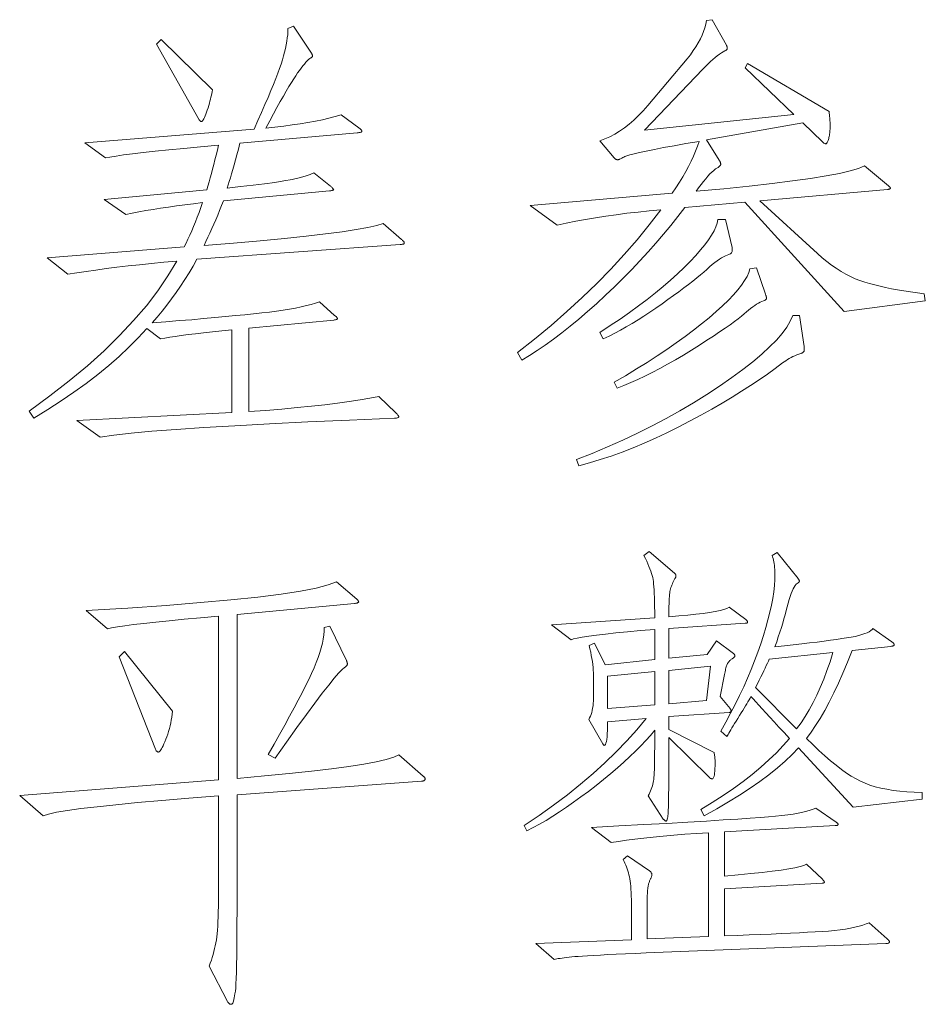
# Model space of a CAD drawing. Extents: x 0 to 1189, y 0 to 841.
# Tile 24 of 135: x 62 to 72, y 87 to 98. Entities that reach past the tile are written whole.
import ezdxf

# ---------------------------------------------------------------- set-up
doc = ezdxf.new("R2010")
doc.units = 0

msp = doc.modelspace()

# ---------------------------------------------------------------- linework, layer by layer
at = {"color": 7, "lineweight": 13}
for points in [[(72.454, 94.58), (71.546, 94.459), (70.432, 95.683), (69.762, 95.625), (69.684, 95.524), (69.604, 95.424), (69.522, 95.324), (69.437, 95.224), (69.349, 95.126), (69.259, 95.027), (69.166, 94.93), (69.071, 94.833), (68.973, 94.736), (68.872, 94.641), (68.771, 94.547), (68.672, 94.459), (68.574, 94.375), (68.478, 94.295), (68.383, 94.22), (68.29, 94.15), (68.199, 94.084), (68.109, 94.023), (68.021, 93.967), (67.935, 93.915), (67.888, 93.999), (68.079, 94.15), (68.263, 94.303), (68.44, 94.458), (68.611, 94.615), (68.775, 94.774), (68.932, 94.935), (69.082, 95.098), (69.226, 95.263), (69.362, 95.43), (69.492, 95.599), (69.363, 95.587), (69.237, 95.573), (69.113, 95.559), (68.992, 95.543), (68.875, 95.526), (68.76, 95.508), (68.648, 95.489), (68.54, 95.469), (68.434, 95.447), (68.331, 95.425), (68.03, 95.646), (69.619, 95.784), (69.661, 95.845), (69.7, 95.906), (69.737, 95.967), (69.771, 96.026), (69.803, 96.084), (69.831, 96.142), (69.858, 96.199), (69.881, 96.255), (69.902, 96.31), (69.92, 96.364), (69.774, 96.339), (69.642, 96.315), (69.524, 96.294), (69.42, 96.274), (69.33, 96.256), (69.254, 96.24), (69.192, 96.226), (69.145, 96.214), (69.111, 96.204), (69.091, 96.195), (69.079, 96.188), (69.068, 96.182), (69.057, 96.176), (69.048, 96.172), (69.039, 96.168), (69.031, 96.164), (69.025, 96.162), (69.019, 96.16), (69.014, 96.159), (69.009, 96.158), (69.006, 96.159), (69.002, 96.159), (68.998, 96.16), (68.994, 96.162), (68.99, 96.164), (68.986, 96.166), (68.982, 96.169), (68.978, 96.172), (68.974, 96.175), (68.97, 96.179), (68.811, 96.37), (68.867, 96.391), (68.922, 96.416), (68.977, 96.445), (69.031, 96.478), (69.085, 96.516), (69.138, 96.558), (69.19, 96.603), (69.242, 96.653), (69.294, 96.707), (69.345, 96.765), (69.788, 97.288), (69.824, 97.334), (69.856, 97.38), (69.885, 97.424), (69.911, 97.468), (69.935, 97.511), (69.955, 97.554), (69.972, 97.595), (69.986, 97.636), (69.997, 97.676), (70.005, 97.716), (70.068, 97.726), (70.226, 97.441), (70.228, 97.437), (70.23, 97.433), (70.232, 97.429), (70.233, 97.425), (70.234, 97.421), (70.235, 97.418), (70.236, 97.414), (70.236, 97.411), (70.237, 97.407), (70.237, 97.404), (70.237, 97.401), (70.236, 97.398), (70.234, 97.395), (70.233, 97.392), (70.23, 97.39), (70.227, 97.387), (70.224, 97.385), (70.22, 97.382), (70.215, 97.38), (70.21, 97.378), (70.191, 97.367), (70.17, 97.354), (70.148, 97.339), (70.125, 97.322), (70.101, 97.303), (70.075, 97.281), (70.049, 97.257), (70.021, 97.231), (69.992, 97.203), (69.962, 97.172), (69.308, 96.491), (70.981, 96.665), (70.437, 97.188), (70.464, 97.235), (71.377, 96.697), (71.379, 96.679), (71.381, 96.661), (71.382, 96.644), (71.384, 96.627), (71.385, 96.61), (71.386, 96.594), (71.387, 96.578), (71.387, 96.562), (71.388, 96.546), (71.388, 96.531), (71.387, 96.515), (71.387, 96.501), (71.386, 96.486), (71.385, 96.472), (71.384, 96.459), (71.382, 96.445), (71.38, 96.432), (71.378, 96.42), (71.375, 96.408), (71.372, 96.396), (71.369, 96.385), (71.365, 96.375), (71.362, 96.366), (71.359, 96.359), (71.356, 96.352), (71.353, 96.347), (71.35, 96.343), (71.346, 96.34), (71.343, 96.338), (71.34, 96.338), (71.337, 96.338), (71.334, 96.339), (71.33, 96.34), (71.327, 96.341), (71.323, 96.343), (71.319, 96.345), (71.315, 96.348), (71.311, 96.351), (71.307, 96.355), (71.303, 96.359), (71.081, 96.57), (70.005, 96.38), (70.147, 96.153), (70.15, 96.148), (70.153, 96.143), (70.155, 96.138), (70.157, 96.133), (70.159, 96.129), (70.16, 96.124), (70.161, 96.12), (70.162, 96.116), (70.163, 96.112), (70.163, 96.108), (70.163, 96.104), (70.161, 96.101), (70.16, 96.097), (70.157, 96.093), (70.154, 96.089), (70.15, 96.085), (70.145, 96.081), (70.139, 96.077), (70.133, 96.073), (70.126, 96.069), (70.106, 96.056), (70.086, 96.039), (70.065, 96.02), (70.042, 95.999), (70.019, 95.974), (69.995, 95.946), (69.97, 95.915), (69.943, 95.881), (69.916, 95.844), (69.888, 95.805), (70.199, 95.834), (70.482, 95.863), (70.739, 95.892), (70.968, 95.921), (71.17, 95.95), (71.345, 95.978), (71.493, 96.006), (71.613, 96.034), (71.707, 96.062), (71.773, 96.09), (72.042, 95.868), (72.046, 95.864), (72.05, 95.86), (72.053, 95.857), (72.056, 95.853), (72.058, 95.85), (72.06, 95.847), (72.061, 95.845), (72.062, 95.843), (72.063, 95.841), (72.063, 95.839), (72.063, 95.837), (72.062, 95.836), (72.061, 95.834), (72.058, 95.833), (72.055, 95.832), (72.052, 95.83), (72.048, 95.829), (72.043, 95.828), (72.038, 95.827), (72.032, 95.826), (70.601, 95.699), (71.245, 95.108), (71.298, 95.062), (71.351, 95.019), (71.404, 94.979), (71.457, 94.943), (71.51, 94.909), (71.563, 94.879), (71.616, 94.852), (71.669, 94.827), (71.722, 94.806), (71.776, 94.788), (71.83, 94.772), (71.888, 94.757), (71.948, 94.742), (72.01, 94.728), (72.076, 94.715), (72.144, 94.703), (72.215, 94.691), (72.288, 94.68), (72.365, 94.669), (72.443, 94.659)], [(66.589, 95.266), (66.595, 95.261), (66.6, 95.256), (66.605, 95.252), (66.609, 95.247), (66.613, 95.243), (66.616, 95.239), (66.618, 95.236), (66.619, 95.232), (66.62, 95.229), (66.621, 95.227), (66.62, 95.224), (66.619, 95.222), (66.616, 95.219), (66.613, 95.217), (66.609, 95.215), (66.604, 95.214), (66.597, 95.212), (66.59, 95.211), (66.582, 95.209), (66.573, 95.208), (64.298, 95.044), (64.254, 94.967), (64.209, 94.891), (64.162, 94.816), (64.114, 94.743), (64.064, 94.671), (64.013, 94.6), (63.961, 94.531), (63.908, 94.463), (63.853, 94.397), (63.796, 94.332), (63.951, 94.344), (64.099, 94.357), (64.239, 94.368), (64.373, 94.38), (64.499, 94.391), (64.618, 94.402), (64.73, 94.413), (64.835, 94.423), (64.933, 94.433), (65.024, 94.443), (65.109, 94.453), (65.189, 94.463), (65.265, 94.474), (65.336, 94.486), (65.403, 94.498), (65.466, 94.511), (65.524, 94.525), (65.577, 94.539), (65.626, 94.554), (65.67, 94.569), (65.839, 94.416), (65.845, 94.411), (65.851, 94.406), (65.856, 94.402), (65.86, 94.398), (65.863, 94.394), (65.866, 94.39), (65.868, 94.387), (65.87, 94.384), (65.871, 94.382), (65.871, 94.379), (65.871, 94.377), (65.869, 94.375), (65.867, 94.373), (65.864, 94.372), (65.86, 94.37), (65.856, 94.369), (65.85, 94.367), (65.844, 94.366), (65.837, 94.365), (65.829, 94.364), (64.879, 94.274), (64.879, 93.339), (65.069, 93.353), (65.249, 93.368), (65.42, 93.383), (65.58, 93.399), (65.731, 93.416), (65.872, 93.433), (66.003, 93.451), (66.124, 93.469), (66.235, 93.489), (66.336, 93.508), (66.526, 93.324), (66.532, 93.318), (66.537, 93.313), (66.542, 93.309), (66.546, 93.304), (66.549, 93.3), (66.552, 93.296), (66.554, 93.292), (66.556, 93.288), (66.557, 93.285), (66.557, 93.281), (66.557, 93.278), (66.555, 93.276), (66.553, 93.273), (66.55, 93.271), (66.545, 93.269), (66.54, 93.268), (66.534, 93.267), (66.527, 93.266), (66.519, 93.266), (66.51, 93.265), (66.005, 93.244), (65.538, 93.223), (65.111, 93.202), (64.723, 93.181), (64.374, 93.16), (64.065, 93.139), (63.794, 93.118), (63.562, 93.097), (63.369, 93.075), (63.216, 93.054), (62.952, 93.239), (64.689, 93.329), (64.689, 94.253), (64.576, 94.242), (64.471, 94.232), (64.373, 94.221), (64.282, 94.211), (64.199, 94.201), (64.123, 94.191), (64.054, 94.181), (63.993, 94.172), (63.938, 94.162), (63.891, 94.152), (63.738, 94.268), (63.641, 94.163), (63.537, 94.059), (63.427, 93.956), (63.31, 93.855), (63.187, 93.754), (63.057, 93.654), (62.92, 93.555), (62.777, 93.458), (62.627, 93.361), (62.471, 93.265), (62.419, 93.345), (62.651, 93.514), (62.868, 93.684), (63.071, 93.853), (63.258, 94.021), (63.431, 94.189), (63.589, 94.357), (63.732, 94.524), (63.86, 94.691), (63.973, 94.857), (64.071, 95.023), (63.928, 95.01), (63.789, 94.997), (63.655, 94.983), (63.526, 94.969), (63.402, 94.955), (63.282, 94.94), (63.167, 94.924), (63.057, 94.909), (62.952, 94.892), (62.851, 94.876), (62.619, 95.06), (64.155, 95.182), (64.176, 95.225), (64.197, 95.269), (64.218, 95.315), (64.239, 95.363), (64.26, 95.411), (64.28, 95.462), (64.301, 95.514), (64.321, 95.567), (64.341, 95.622), (64.361, 95.678), (64.26, 95.666), (64.163, 95.654), (64.069, 95.642), (63.978, 95.629), (63.89, 95.616), (63.806, 95.603), (63.725, 95.589), (63.647, 95.575), (63.572, 95.561), (63.501, 95.546), (63.258, 95.715), (64.409, 95.821), (64.421, 95.864), (64.434, 95.91), (64.447, 95.957), (64.46, 96.005), (64.473, 96.054), (64.487, 96.105), (64.5, 96.157), (64.513, 96.211), (64.527, 96.266), (64.541, 96.322), (64.338, 96.303), (64.152, 96.286), (63.983, 96.269), (63.831, 96.254), (63.696, 96.239), (63.578, 96.225), (63.476, 96.212), (63.392, 96.2), (63.324, 96.189), (63.274, 96.179), (63.041, 96.348), (64.937, 96.502), (64.981, 96.598), (65.021, 96.689), (65.059, 96.775), (65.094, 96.856), (65.126, 96.932), (65.155, 97.002), (65.181, 97.067), (65.204, 97.127), (65.223, 97.181), (65.24, 97.23), (65.255, 97.276), (65.268, 97.32), (65.279, 97.363), (65.289, 97.405), (65.298, 97.445), (65.304, 97.484), (65.31, 97.522), (65.314, 97.558), (65.316, 97.593), (65.317, 97.626), (65.38, 97.652), (65.581, 97.351), (65.583, 97.347), (65.584, 97.343), (65.586, 97.34), (65.587, 97.336), (65.589, 97.333), (65.59, 97.33), (65.59, 97.327), (65.591, 97.324), (65.591, 97.322), (65.591, 97.32), (65.591, 97.318), (65.591, 97.316), (65.59, 97.313), (65.589, 97.311), (65.587, 97.309), (65.586, 97.307), (65.583, 97.305), (65.581, 97.303), (65.578, 97.301), (65.575, 97.299), (65.562, 97.29), (65.548, 97.279), (65.533, 97.265), (65.518, 97.249), (65.501, 97.23), (65.483, 97.209), (65.465, 97.185), (65.445, 97.158), (65.425, 97.13), (65.404, 97.098), (65.381, 97.063), (65.356, 97.022), (65.328, 96.977), (65.298, 96.926), (65.266, 96.87), (65.231, 96.809), (65.194, 96.742), (65.155, 96.671), (65.113, 96.594), (65.069, 96.512), (65.171, 96.523), (65.27, 96.535), (65.364, 96.548), (65.455, 96.561), (65.541, 96.575), (65.624, 96.591), (65.702, 96.607), (65.776, 96.624), (65.847, 96.641), (65.913, 96.66), (66.109, 96.517), (66.116, 96.512), (66.122, 96.507), (66.127, 96.503), (66.132, 96.498), (66.136, 96.494), (66.14, 96.49), (66.142, 96.487), (66.144, 96.484), (66.145, 96.481), (66.146, 96.478), (66.145, 96.475), (66.143, 96.473), (66.141, 96.471), (66.137, 96.468), (66.132, 96.467), (66.127, 96.465), (66.12, 96.463), (66.112, 96.462), (66.103, 96.46), (66.093, 96.459), (64.778, 96.343), (64.762, 96.277), (64.746, 96.215), (64.73, 96.156), (64.715, 96.101), (64.7, 96.049), (64.686, 96), (64.673, 95.955), (64.66, 95.914), (64.648, 95.876), (64.636, 95.842), (64.787, 95.857), (64.926, 95.872), (65.054, 95.888), (65.169, 95.904), (65.272, 95.921), (65.363, 95.938), (65.442, 95.955), (65.509, 95.973), (65.564, 95.992), (65.607, 96.011), (65.792, 95.863), (65.799, 95.857), (65.805, 95.851), (65.811, 95.846), (65.816, 95.841), (65.82, 95.837), (65.823, 95.833), (65.825, 95.83), (65.827, 95.827), (65.828, 95.825), (65.829, 95.823), (65.828, 95.822), (65.827, 95.82), (65.825, 95.819), (65.821, 95.817), (65.817, 95.816), (65.812, 95.815), (65.806, 95.813), (65.798, 95.812), (65.79, 95.811), (65.781, 95.81), (64.594, 95.699), (64.572, 95.645), (64.551, 95.591), (64.53, 95.539), (64.508, 95.487), (64.487, 95.436), (64.465, 95.387), (64.443, 95.338), (64.421, 95.29), (64.399, 95.243), (64.377, 95.198), (64.706, 95.225), (65.006, 95.251), (65.278, 95.278), (65.522, 95.303), (65.736, 95.328), (65.923, 95.353), (66.081, 95.377), (66.21, 95.4), (66.311, 95.423), (66.383, 95.446)], [(64.472, 96.94), (64.469, 96.92), (64.465, 96.9), (64.46, 96.88), (64.455, 96.858), (64.45, 96.836), (64.444, 96.813), (64.437, 96.79), (64.43, 96.766), (64.422, 96.741), (64.414, 96.715), (64.406, 96.691), (64.398, 96.669), (64.39, 96.649), (64.383, 96.633), (64.376, 96.618), (64.369, 96.607), (64.363, 96.598), (64.357, 96.591), (64.351, 96.587), (64.345, 96.586), (64.343, 96.586), (64.341, 96.587), (64.339, 96.588), (64.337, 96.589), (64.335, 96.591), (64.333, 96.594), (64.331, 96.596), (64.329, 96.599), (64.326, 96.603), (64.324, 96.607), (63.844, 97.452), (63.897, 97.505)], [(70.29, 95.176), (70.292, 95.163), (70.293, 95.151), (70.293, 95.141), (70.291, 95.131), (70.288, 95.122), (70.284, 95.115), (70.278, 95.109), (70.271, 95.104), (70.263, 95.1), (70.253, 95.097), (70.235, 95.092), (70.216, 95.084), (70.195, 95.073), (70.173, 95.061), (70.149, 95.045), (70.124, 95.027), (70.097, 95.007), (70.069, 94.984), (70.039, 94.959), (70.007, 94.931), (69.973, 94.901), (69.936, 94.869), (69.894, 94.835), (69.85, 94.8), (69.801, 94.762), (69.749, 94.723), (69.694, 94.681), (69.635, 94.638), (69.572, 94.593), (69.506, 94.546), (69.438, 94.498), (69.37, 94.453), (69.303, 94.409), (69.237, 94.367), (69.171, 94.327), (69.106, 94.289), (69.041, 94.252), (68.976, 94.217), (68.912, 94.184), (68.848, 94.152), (68.811, 94.226), (68.926, 94.301), (69.037, 94.375), (69.142, 94.449), (69.243, 94.522), (69.34, 94.595), (69.432, 94.667), (69.519, 94.739), (69.602, 94.811), (69.68, 94.882), (69.754, 94.952), (69.822, 95.021), (69.883, 95.086), (69.937, 95.148), (69.985, 95.206), (70.026, 95.262), (70.061, 95.314), (70.088, 95.362), (70.109, 95.407), (70.124, 95.449), (70.131, 95.488), (70.216, 95.488)], [(70.664, 94.654), (70.666, 94.649), (70.668, 94.644), (70.67, 94.639), (70.671, 94.634), (70.672, 94.629), (70.673, 94.625), (70.674, 94.621), (70.675, 94.617), (70.675, 94.613), (70.675, 94.609), (70.675, 94.605), (70.674, 94.602), (70.672, 94.599), (70.67, 94.595), (70.667, 94.592), (70.664, 94.59), (70.659, 94.587), (70.655, 94.584), (70.649, 94.582), (70.643, 94.58), (70.625, 94.573), (70.606, 94.564), (70.586, 94.553), (70.565, 94.541), (70.544, 94.527), (70.521, 94.512), (70.498, 94.494), (70.474, 94.475), (70.45, 94.455), (70.424, 94.432), (70.395, 94.407), (70.359, 94.379), (70.317, 94.347), (70.268, 94.312), (70.212, 94.273), (70.15, 94.231), (70.081, 94.185), (70.006, 94.137), (69.924, 94.084), (69.836, 94.028), (69.745, 93.972), (69.655, 93.919), (69.568, 93.869), (69.482, 93.822), (69.397, 93.778), (69.315, 93.737), (69.234, 93.699), (69.155, 93.664), (69.077, 93.632), (69.002, 93.603), (68.97, 93.667), (69.097, 93.741), (69.22, 93.816), (69.338, 93.889), (69.452, 93.962), (69.56, 94.035), (69.664, 94.107), (69.764, 94.178), (69.858, 94.249), (69.948, 94.32), (70.034, 94.39), (70.113, 94.458), (70.184, 94.523), (70.249, 94.586), (70.306, 94.645), (70.355, 94.701), (70.397, 94.755), (70.431, 94.805), (70.458, 94.853), (70.478, 94.897), (70.49, 94.939), (70.564, 94.949)], [(71.097, 94.068), (71.098, 94.06), (71.099, 94.052), (71.099, 94.045), (71.099, 94.039), (71.099, 94.033), (71.099, 94.028), (71.098, 94.023), (71.097, 94.019), (71.096, 94.015), (71.095, 94.012), (71.093, 94.01), (71.091, 94.007), (71.088, 94.005), (71.085, 94.002), (71.082, 94), (71.078, 93.998), (71.075, 93.995), (71.07, 93.993), (71.065, 93.991), (71.06, 93.989), (71.037, 93.981), (71.015, 93.973), (70.993, 93.964), (70.972, 93.954), (70.951, 93.944), (70.93, 93.933), (70.911, 93.921), (70.891, 93.909), (70.873, 93.897), (70.854, 93.883), (70.773, 93.821), (70.686, 93.759), (70.595, 93.696), (70.498, 93.632), (70.396, 93.567), (70.29, 93.501), (70.179, 93.435), (70.062, 93.368), (69.941, 93.3), (69.814, 93.231), (69.686, 93.164), (69.559, 93.101), (69.432, 93.041), (69.307, 92.985), (69.182, 92.934), (69.059, 92.886), (68.936, 92.841), (68.814, 92.801), (68.694, 92.765), (68.574, 92.732), (68.548, 92.801), (68.724, 92.871), (68.897, 92.944), (69.066, 93.019), (69.232, 93.097), (69.394, 93.178), (69.553, 93.262), (69.707, 93.349), (69.858, 93.438), (70.006, 93.53), (70.15, 93.624), (70.286, 93.719), (70.41, 93.81), (70.522, 93.897), (70.622, 93.982), (70.71, 94.063), (70.786, 94.14), (70.85, 94.214), (70.902, 94.285), (70.942, 94.352), (70.971, 94.416), (71.044, 94.416)], [(70.443, 91.011), (70.447, 91.008), (70.45, 91.005), (70.453, 91.002), (70.456, 90.999), (70.459, 90.996), (70.46, 90.993), (70.462, 90.99), (70.463, 90.988), (70.464, 90.985), (70.464, 90.982), (70.464, 90.98), (70.463, 90.978), (70.461, 90.976), (70.46, 90.974), (70.457, 90.972), (70.454, 90.971), (70.451, 90.97), (70.447, 90.97), (70.442, 90.969), (70.437, 90.969), (69.582, 90.911), (69.582, 90.578), (70.01, 90.621), (70.115, 90.774), (70.305, 90.631), (70.308, 90.629), (70.311, 90.627), (70.314, 90.624), (70.316, 90.622), (70.317, 90.619), (70.319, 90.617), (70.32, 90.614), (70.321, 90.611), (70.321, 90.608), (70.321, 90.605), (70.321, 90.602), (70.32, 90.598), (70.318, 90.595), (70.316, 90.592), (70.313, 90.588), (70.31, 90.585), (70.306, 90.581), (70.301, 90.578), (70.296, 90.574), (70.29, 90.571), (70.283, 90.567), (70.277, 90.562), (70.272, 90.558), (70.266, 90.553), (70.261, 90.548), (70.256, 90.543), (70.252, 90.537), (70.247, 90.531), (70.243, 90.524), (70.239, 90.518), (70.236, 90.51), (70.232, 90.502), (70.229, 90.492), (70.225, 90.481), (70.222, 90.47), (70.218, 90.457), (70.215, 90.443), (70.212, 90.427), (70.208, 90.411), (70.205, 90.394), (70.158, 90.151), (70.268, 90.014), (70.27, 90.011), (70.272, 90.009), (70.274, 90.007), (70.275, 90.004), (70.276, 90.002), (70.277, 89.999), (70.278, 89.996), (70.279, 89.993), (70.279, 89.99), (70.279, 89.987), (70.279, 89.984), (70.278, 89.981), (70.277, 89.979), (70.276, 89.977), (70.274, 89.975), (70.271, 89.974), (70.269, 89.973), (70.266, 89.972), (70.262, 89.971), (70.258, 89.971), (69.582, 89.924), (69.582, 89.781), (70.089, 89.523), (70.091, 89.511), (70.093, 89.499), (70.094, 89.488), (70.096, 89.476), (70.097, 89.465), (70.098, 89.453), (70.099, 89.441), (70.099, 89.43), (70.099, 89.418), (70.1, 89.406), (70.099, 89.372), (70.098, 89.342), (70.097, 89.315), (70.094, 89.292), (70.092, 89.272), (70.088, 89.256), (70.084, 89.243), (70.079, 89.234), (70.074, 89.229), (70.068, 89.227), (70.065, 89.227), (70.062, 89.228), (70.058, 89.228), (70.055, 89.23), (70.052, 89.231), (70.049, 89.233), (70.046, 89.235), (70.043, 89.237), (70.039, 89.24), (70.036, 89.243), (69.582, 89.692), (69.582, 89.465), (69.582, 89.366), (69.582, 89.276), (69.581, 89.194), (69.581, 89.121), (69.58, 89.055), (69.579, 88.998), (69.578, 88.949), (69.577, 88.909), (69.576, 88.876), (69.574, 88.852), (69.573, 88.833), (69.571, 88.816), (69.569, 88.801), (69.567, 88.788), (69.564, 88.778), (69.562, 88.769), (69.559, 88.762), (69.557, 88.758), (69.554, 88.755), (69.551, 88.755), (69.547, 88.755), (69.544, 88.756), (69.541, 88.758), (69.538, 88.76), (69.535, 88.762), (69.532, 88.764), (69.528, 88.767), (69.525, 88.771), (69.522, 88.774), (69.519, 88.778), (69.35, 89.037), (69.36, 89.056), (69.369, 89.075), (69.378, 89.093), (69.385, 89.112), (69.392, 89.131), (69.398, 89.149), (69.403, 89.167), (69.407, 89.186), (69.411, 89.204), (69.413, 89.222), (69.415, 89.242), (69.417, 89.267), (69.419, 89.297), (69.42, 89.332), (69.421, 89.372), (69.422, 89.417), (69.423, 89.466), (69.423, 89.521), (69.424, 89.58), (69.424, 89.644), (69.424, 89.771), (69.376, 89.714), (69.325, 89.657), (69.269, 89.598), (69.21, 89.538), (69.146, 89.476), (69.078, 89.414), (69.006, 89.351), (68.931, 89.286), (68.851, 89.22), (68.767, 89.153), (68.681, 89.087), (68.598, 89.025), (68.516, 88.966), (68.436, 88.91), (68.358, 88.857), (68.282, 88.808), (68.207, 88.763), (68.134, 88.721), (68.063, 88.682), (67.993, 88.646), (67.962, 88.704), (68.13, 88.818), (68.292, 88.933), (68.446, 89.049), (68.593, 89.167), (68.734, 89.286), (68.867, 89.407), (68.993, 89.529), (69.112, 89.652), (69.224, 89.777), (69.329, 89.903), (68.896, 89.866), (68.896, 89.816), (68.894, 89.771), (68.893, 89.731), (68.89, 89.697), (68.887, 89.668), (68.883, 89.644), (68.878, 89.626), (68.872, 89.612), (68.866, 89.604), (68.859, 89.602), (68.858, 89.602), (68.857, 89.602), (68.855, 89.603), (68.854, 89.604), (68.852, 89.606), (68.851, 89.608), (68.849, 89.61), (68.847, 89.612), (68.845, 89.615), (68.843, 89.618), (68.685, 89.892), (68.695, 89.91), (68.704, 89.929), (68.712, 89.949), (68.719, 89.971), (68.724, 89.994), (68.729, 90.018), (68.733, 90.044), (68.735, 90.071), (68.737, 90.1), (68.738, 90.13), (68.738, 90.388), (68.737, 90.416), (68.736, 90.446), (68.733, 90.476), (68.73, 90.507), (68.726, 90.54), (68.72, 90.574), (68.714, 90.609), (68.707, 90.645), (68.699, 90.682), (68.69, 90.721), (68.748, 90.747), (68.87, 90.505), (69.424, 90.563), (69.424, 90.9), (69.263, 90.887), (69.118, 90.874), (68.987, 90.861), (68.871, 90.849), (68.771, 90.837), (68.685, 90.826), (68.613, 90.815), (68.557, 90.804), (68.516, 90.794), (68.489, 90.784), (68.268, 90.953), (69.424, 91.032), (69.424, 91.096), (69.423, 91.154), (69.422, 91.208), (69.421, 91.258), (69.419, 91.303), (69.417, 91.343), (69.415, 91.379), (69.412, 91.411), (69.409, 91.438), (69.405, 91.46), (69.401, 91.481), (69.395, 91.503), (69.388, 91.526), (69.38, 91.551), (69.37, 91.577), (69.359, 91.605), (69.347, 91.634), (69.334, 91.664), (69.319, 91.696), (69.302, 91.729), (69.36, 91.771), (69.646, 91.529), (69.649, 91.526), (69.651, 91.524), (69.654, 91.522), (69.656, 91.519), (69.657, 91.517), (69.659, 91.514), (69.66, 91.511), (69.661, 91.508), (69.661, 91.505), (69.661, 91.502), (69.661, 91.499), (69.661, 91.496), (69.66, 91.493), (69.66, 91.49), (69.659, 91.486), (69.658, 91.483), (69.656, 91.48), (69.655, 91.477), (69.653, 91.474), (69.651, 91.471), (69.643, 91.456), (69.635, 91.441), (69.628, 91.426), (69.622, 91.412), (69.616, 91.397), (69.611, 91.383), (69.606, 91.368), (69.602, 91.354), (69.598, 91.34), (69.595, 91.325), (69.593, 91.31), (69.591, 91.291), (69.589, 91.27), (69.587, 91.246), (69.586, 91.219), (69.584, 91.19), (69.583, 91.157), (69.583, 91.122), (69.582, 91.084), (69.582, 91.043), (69.693, 91.052), (69.793, 91.061), (69.885, 91.07), (69.967, 91.08), (70.039, 91.09), (70.102, 91.101), (70.155, 91.112), (70.199, 91.124), (70.233, 91.136), (70.258, 91.149)], [(72.417, 89), (71.646, 88.91), (71.034, 89.575), (70.963, 89.5), (70.884, 89.425), (70.797, 89.35), (70.703, 89.274), (70.601, 89.198), (70.492, 89.122), (70.375, 89.046), (70.25, 88.969), (70.118, 88.892), (69.978, 88.815), (69.941, 88.884), (70.069, 88.962), (70.19, 89.041), (70.305, 89.12), (70.414, 89.199), (70.517, 89.278), (70.613, 89.358), (70.702, 89.439), (70.786, 89.519), (70.863, 89.6), (70.934, 89.681), (70.872, 89.747), (70.815, 89.808), (70.762, 89.865), (70.712, 89.918), (70.667, 89.967), (70.626, 90.012), (70.588, 90.053), (70.555, 90.09), (70.526, 90.122), (70.501, 90.151), (70.491, 90.132), (70.48, 90.112), (70.468, 90.091), (70.455, 90.068), (70.441, 90.045), (70.426, 90.019), (70.41, 89.993), (70.393, 89.965), (70.375, 89.936), (70.356, 89.905), (70.337, 89.875), (70.319, 89.847), (70.303, 89.822), (70.289, 89.798), (70.276, 89.777), (70.264, 89.757), (70.254, 89.74), (70.245, 89.725), (70.238, 89.713), (70.232, 89.702), (70.163, 89.76), (70.22, 89.861), (70.274, 89.962), (70.325, 90.061), (70.374, 90.16), (70.42, 90.258), (70.464, 90.356), (70.505, 90.453), (70.543, 90.549), (70.579, 90.645), (70.612, 90.739), (70.642, 90.832), (70.669, 90.922), (70.692, 91.008), (70.713, 91.092), (70.73, 91.172), (70.745, 91.248), (70.756, 91.322), (70.764, 91.392), (70.768, 91.459), (70.77, 91.523), (70.77, 91.548), (70.769, 91.572), (70.767, 91.595), (70.765, 91.617), (70.762, 91.638), (70.759, 91.658), (70.754, 91.677), (70.75, 91.696), (70.744, 91.713), (70.738, 91.729), (70.796, 91.761), (71.029, 91.471), (71.032, 91.466), (71.034, 91.463), (71.037, 91.459), (71.039, 91.456), (71.041, 91.453), (71.042, 91.45), (71.043, 91.447), (71.044, 91.445), (71.044, 91.443), (71.044, 91.442), (71.044, 91.44), (71.044, 91.438), (71.043, 91.437), (71.042, 91.435), (71.041, 91.433), (71.039, 91.431), (71.037, 91.429), (71.034, 91.427), (71.032, 91.425), (71.029, 91.423), (71.018, 91.416), (71.007, 91.406), (70.997, 91.392), (70.986, 91.374), (70.975, 91.353), (70.963, 91.329), (70.952, 91.301), (70.941, 91.269), (70.929, 91.234), (70.918, 91.196), (70.908, 91.154), (70.897, 91.111), (70.885, 91.065), (70.871, 91.019), (70.857, 90.97), (70.842, 90.921), (70.825, 90.869), (70.808, 90.816), (70.79, 90.761), (70.77, 90.705), (70.876, 90.717), (70.976, 90.728), (71.071, 90.739), (71.159, 90.749), (71.242, 90.759), (71.32, 90.769), (71.392, 90.779), (71.458, 90.788), (71.518, 90.797), (71.572, 90.805), (71.622, 90.814), (71.667, 90.823), (71.708, 90.833), (71.744, 90.843), (71.776, 90.853), (71.803, 90.864), (71.826, 90.875), (71.844, 90.887), (71.858, 90.899), (71.868, 90.911), (72.079, 90.763), (72.084, 90.759), (72.089, 90.755), (72.093, 90.751), (72.096, 90.748), (72.099, 90.744), (72.101, 90.741), (72.103, 90.738), (72.105, 90.734), (72.105, 90.732), (72.106, 90.729), (72.105, 90.726), (72.104, 90.724), (72.102, 90.722), (72.1, 90.72), (72.096, 90.718), (72.092, 90.716), (72.087, 90.714), (72.082, 90.713), (72.076, 90.712), (72.069, 90.71), (71.636, 90.663), (71.584, 90.534), (71.532, 90.412), (71.481, 90.297), (71.43, 90.189), (71.378, 90.087), (71.327, 89.993), (71.276, 89.905), (71.225, 89.823), (71.174, 89.749), (71.124, 89.681), (71.194, 89.611), (71.263, 89.545), (71.329, 89.485), (71.393, 89.429), (71.454, 89.379), (71.514, 89.333), (71.571, 89.293), (71.625, 89.257), (71.678, 89.226), (71.728, 89.201), (71.779, 89.178), (71.834, 89.158), (71.893, 89.14), (71.956, 89.125), (72.023, 89.111), (72.094, 89.099), (72.169, 89.09), (72.248, 89.082), (72.33, 89.077), (72.417, 89.074)], [(66.832, 89.259), (66.836, 89.255), (66.839, 89.252), (66.843, 89.249), (66.845, 89.246), (66.848, 89.242), (66.85, 89.239), (66.851, 89.235), (66.852, 89.232), (66.853, 89.228), (66.853, 89.224), (66.853, 89.221), (66.851, 89.217), (66.849, 89.214), (66.846, 89.212), (66.842, 89.209), (66.838, 89.207), (66.832, 89.205), (66.826, 89.203), (66.819, 89.202), (66.811, 89.201), (64.747, 89.048), (64.747, 87.754), (64.746, 87.608), (64.746, 87.475), (64.745, 87.353), (64.744, 87.244), (64.742, 87.148), (64.74, 87.063), (64.738, 86.991), (64.735, 86.931), (64.732, 86.884), (64.728, 86.849), (64.724, 86.821), (64.72, 86.797), (64.716, 86.775), (64.712, 86.756), (64.708, 86.74), (64.703, 86.727), (64.698, 86.717), (64.693, 86.709), (64.688, 86.705), (64.683, 86.704), (64.678, 86.704), (64.673, 86.705), (64.668, 86.706), (64.664, 86.709), (64.66, 86.712), (64.655, 86.715), (64.651, 86.719), (64.648, 86.724), (64.644, 86.729), (64.641, 86.735), (64.435, 87.131), (64.447, 87.164), (64.459, 87.197), (64.469, 87.229), (64.479, 87.262), (64.488, 87.295), (64.496, 87.328), (64.503, 87.36), (64.509, 87.393), (64.515, 87.426), (64.52, 87.459), (64.524, 87.494), (64.527, 87.533), (64.53, 87.578), (64.533, 87.627), (64.535, 87.682), (64.537, 87.74), (64.539, 87.804), (64.54, 87.872), (64.541, 87.946), (64.541, 88.023), (64.541, 89.037), (64.208, 89.011), (63.905, 88.986), (63.632, 88.962), (63.39, 88.938), (63.179, 88.916), (62.998, 88.894), (62.847, 88.873), (62.726, 88.853), (62.636, 88.834), (62.577, 88.815), (62.313, 89.042), (64.541, 89.216), (64.541, 91.048), (64.339, 91.031), (64.155, 91.014), (63.987, 90.998), (63.837, 90.982), (63.704, 90.968), (63.588, 90.954), (63.489, 90.941), (63.407, 90.928), (63.342, 90.917), (63.295, 90.906), (63.057, 91.112), (63.525, 91.14), (63.952, 91.17), (64.336, 91.2), (64.679, 91.232), (64.98, 91.263), (65.24, 91.296), (65.457, 91.329), (65.633, 91.363), (65.768, 91.398), (65.86, 91.434), (66.087, 91.238), (66.091, 91.235), (66.095, 91.232), (66.098, 91.229), (66.101, 91.226), (66.103, 91.223), (66.105, 91.22), (66.107, 91.217), (66.108, 91.215), (66.108, 91.212), (66.109, 91.209), (66.108, 91.207), (66.107, 91.204), (66.104, 91.202), (66.101, 91.2), (66.097, 91.198), (66.091, 91.196), (66.085, 91.195), (66.078, 91.193), (66.07, 91.192), (66.061, 91.191), (64.747, 91.069), (64.747, 89.232), (65.053, 89.26), (65.331, 89.287), (65.581, 89.314), (65.804, 89.34), (65.999, 89.367), (66.166, 89.393), (66.306, 89.419), (66.417, 89.445), (66.501, 89.471), (66.557, 89.496)], [(65.971, 90.552), (65.973, 90.549), (65.975, 90.545), (65.977, 90.542), (65.978, 90.539), (65.979, 90.535), (65.98, 90.531), (65.981, 90.527), (65.981, 90.523), (65.982, 90.519), (65.982, 90.515), (65.982, 90.511), (65.981, 90.507), (65.979, 90.502), (65.977, 90.498), (65.974, 90.494), (65.97, 90.49), (65.966, 90.486), (65.962, 90.481), (65.956, 90.477), (65.95, 90.473), (65.923, 90.45), (65.884, 90.41), (65.834, 90.353), (65.773, 90.278), (65.701, 90.185), (65.618, 90.075), (65.523, 89.947), (65.418, 89.802), (65.302, 89.64), (65.174, 89.459), (65.095, 89.502), (65.161, 89.616), (65.223, 89.725), (65.281, 89.829), (65.335, 89.928), (65.385, 90.021), (65.432, 90.109), (65.475, 90.191), (65.514, 90.268), (65.549, 90.34), (65.581, 90.407), (65.609, 90.469), (65.634, 90.53), (65.656, 90.587), (65.674, 90.643), (65.69, 90.695), (65.703, 90.745), (65.713, 90.793), (65.719, 90.838), (65.723, 90.881), (65.723, 90.922), (65.787, 90.937)], [(64.023, 89.987), (64.02, 89.953), (64.015, 89.919), (64.01, 89.886), (64.004, 89.853), (63.997, 89.821), (63.989, 89.79), (63.981, 89.759), (63.971, 89.729), (63.961, 89.699), (63.949, 89.67), (63.938, 89.643), (63.928, 89.619), (63.918, 89.598), (63.909, 89.579), (63.9, 89.564), (63.892, 89.551), (63.885, 89.541), (63.879, 89.534), (63.873, 89.529), (63.868, 89.528), (63.863, 89.528), (63.859, 89.529), (63.855, 89.531), (63.851, 89.533), (63.847, 89.536), (63.844, 89.539), (63.841, 89.543), (63.838, 89.548), (63.836, 89.554), (63.833, 89.56), (63.427, 90.594), (63.485, 90.652)], [(71.419, 90.642), (70.707, 90.568), (70.697, 90.546), (70.685, 90.521), (70.673, 90.495), (70.659, 90.467), (70.645, 90.436), (70.629, 90.403), (70.612, 90.368), (70.593, 90.331), (70.574, 90.292), (70.554, 90.251), (71.013, 89.787), (71.062, 89.854), (71.108, 89.926), (71.154, 90.001), (71.197, 90.081), (71.238, 90.164), (71.278, 90.252), (71.316, 90.343), (71.352, 90.439), (71.387, 90.538)], [(69.424, 90.056), (69.424, 90.431), (68.896, 90.378), (68.896, 90.014)], [(70.047, 90.489), (69.582, 90.441), (69.582, 90.066), (70.005, 90.103)], [(72.026, 87.437), (72.031, 87.433), (72.036, 87.429), (72.04, 87.425), (72.043, 87.421), (72.046, 87.418), (72.049, 87.414), (72.05, 87.41), (72.052, 87.407), (72.053, 87.404), (72.053, 87.4), (72.052, 87.397), (72.051, 87.395), (72.049, 87.392), (72.046, 87.39), (72.042, 87.389), (72.038, 87.387), (72.032, 87.386), (72.026, 87.385), (72.019, 87.385), (72.011, 87.385), (69.329, 87.279), (69.208, 87.274), (69.096, 87.269), (68.993, 87.264), (68.899, 87.26), (68.815, 87.255), (68.739, 87.251), (68.673, 87.247), (68.616, 87.244), (68.568, 87.24), (68.529, 87.237), (68.496, 87.234), (68.465, 87.23), (68.436, 87.227), (68.41, 87.224), (68.386, 87.221), (68.364, 87.218), (68.344, 87.215), (68.327, 87.211), (68.312, 87.208), (68.299, 87.205), (68.094, 87.385), (69.165, 87.427), (69.165, 87.733), (69.165, 87.783), (69.164, 87.831), (69.163, 87.875), (69.162, 87.917), (69.16, 87.956), (69.158, 87.992), (69.155, 88.025), (69.152, 88.056), (69.148, 88.083), (69.144, 88.108), (69.14, 88.131), (69.134, 88.154), (69.129, 88.176), (69.122, 88.198), (69.115, 88.22), (69.107, 88.242), (69.099, 88.263), (69.09, 88.284), (69.08, 88.304), (69.07, 88.324), (69.118, 88.367), (69.366, 88.198), (69.371, 88.193), (69.375, 88.189), (69.379, 88.185), (69.383, 88.181), (69.386, 88.176), (69.388, 88.172), (69.39, 88.168), (69.391, 88.164), (69.392, 88.16), (69.392, 88.155), (69.392, 88.151), (69.391, 88.146), (69.39, 88.141), (69.389, 88.136), (69.388, 88.131), (69.386, 88.125), (69.383, 88.119), (69.38, 88.113), (69.377, 88.107), (69.374, 88.1), (69.37, 88.093), (69.367, 88.085), (69.364, 88.077), (69.361, 88.069), (69.358, 88.06), (69.355, 88.051), (69.353, 88.042), (69.351, 88.032), (69.349, 88.021), (69.347, 88.01), (69.346, 87.998), (69.344, 87.983), (69.343, 87.965), (69.342, 87.944), (69.341, 87.921), (69.341, 87.895), (69.34, 87.867), (69.34, 87.835), (69.339, 87.801), (69.339, 87.765), (69.339, 87.437), (70.026, 87.464), (70.026, 88.625), (69.89, 88.616), (69.761, 88.607), (69.637, 88.597), (69.52, 88.587), (69.408, 88.576), (69.302, 88.565), (69.202, 88.553), (69.108, 88.541), (69.02, 88.528), (68.938, 88.514), (68.716, 88.683), (69.021, 88.7), (69.303, 88.715), (69.56, 88.729), (69.794, 88.743), (70.004, 88.755), (70.19, 88.767), (70.353, 88.777), (70.492, 88.786), (70.607, 88.795), (70.699, 88.802), (70.776, 88.809), (70.847, 88.817), (70.914, 88.825), (70.975, 88.834), (71.031, 88.844), (71.081, 88.854), (71.126, 88.864), (71.166, 88.876), (71.2, 88.887), (71.229, 88.9), (71.456, 88.741), (71.46, 88.739), (71.464, 88.737), (71.467, 88.735), (71.47, 88.732), (71.472, 88.73), (71.474, 88.728), (71.475, 88.725), (71.477, 88.723), (71.477, 88.72), (71.477, 88.718), (71.477, 88.715), (71.476, 88.713), (71.475, 88.711), (71.472, 88.709), (71.469, 88.708), (71.466, 88.706), (71.462, 88.706), (71.457, 88.705), (71.452, 88.705), (71.446, 88.704), (70.205, 88.636), (70.205, 88.14), (70.36, 88.153), (70.5, 88.167), (70.627, 88.18), (70.74, 88.194), (70.839, 88.207), (70.924, 88.22), (70.994, 88.233), (71.051, 88.246), (71.095, 88.259), (71.124, 88.271), (71.303, 88.103), (71.307, 88.098), (71.311, 88.095), (71.314, 88.091), (71.317, 88.087), (71.319, 88.084), (71.321, 88.081), (71.322, 88.078), (71.323, 88.076), (71.324, 88.073), (71.324, 88.071), (71.324, 88.069), (71.323, 88.067), (71.322, 88.066), (71.32, 88.064), (71.318, 88.063), (71.315, 88.062), (71.311, 88.061), (71.307, 88.061), (71.303, 88.06), (71.298, 88.06), (70.205, 87.997), (70.205, 87.469), (70.346, 87.474), (70.48, 87.48), (70.607, 87.485), (70.727, 87.49), (70.84, 87.495), (70.946, 87.5), (71.044, 87.505), (71.136, 87.51), (71.22, 87.514), (71.298, 87.519), (71.37, 87.524), (71.437, 87.531), (71.501, 87.538), (71.56, 87.546), (71.615, 87.556), (71.665, 87.566), (71.712, 87.577), (71.754, 87.589), (71.792, 87.603), (71.826, 87.617)]]:
    msp.add_lwpolyline(points, close=True, dxfattribs=at)

doc.saveas('drawing.dxf')
